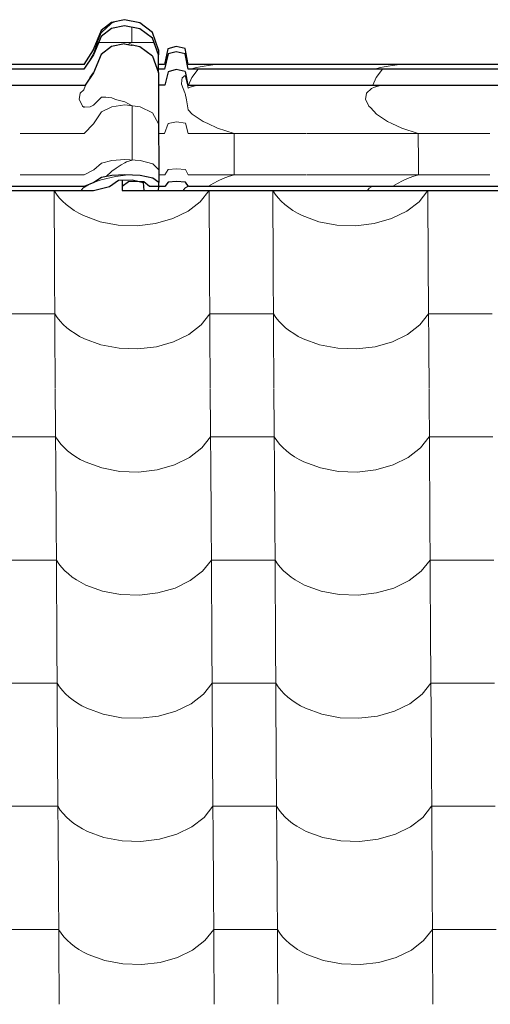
# Model space of a CAD drawing. Header units: millimetres. Extents: x -29001 to 109416, y -1251 to 13451.
# Tile 47 of 163: x -16857 to -16502, y 10242 to 10985. Entities that reach past the tile are written whole.
import ezdxf

# ---------------------------------------------------------------- set-up
doc = ezdxf.new("R2010")
doc.units = ezdxf.units.MM
doc.header["$MEASUREMENT"] = 0
for name, color, linetype in [('POHLED JIŽNÍ_1_Konstrukce - nosné', 7, 'Continuous'), ('POHLED JIŽNÍ_1_Nové_Konstrukce - krov', 7, 'Continuous'), ('POHLED JIŽNÍ_1_Nové_Konstrukce - střechy a skořepiny', 7, 'Continuous'), ('POHLED JIŽNÍ_1_Nové_Výplně - Povrchové', 7, 'Continuous')]:
    doc.layers.add(name, color=color, linetype=linetype)

# ---------------------------------------------------------------- blocks, each defined once
blk = doc.blocks.new('*X1', base_point=(-31394.74, -25864.88))
at = {"layer": 'POHLED JIŽNÍ_1_Nové_Výplně - Povrchové', "color": 21, "linetype": 'Continuous', "lineweight": 20, "true_color": 0xffaaaa}
for p, q in [((-16831.06, 10856.09), (-16830.71, 10799.61)), ((-16831.04, 10856.09), (-16829.22, 10853.33)), ((-16829.22, 10853.33), (-16827.08, 10850.64)), ((-16827.08, 10850.64), (-16824.66, 10848.05)), ((-16720.72, 10847.74), (-16714.13, 10856.09)), ((-16714.1, 10856.09), (-16713.75, 10799.61)), ((-16666.07, 10856.09), (-16665.71, 10799.61)), ((-16666.04, 10856.09), (-16664.22, 10853.33)), ((-16664.22, 10853.33), (-16662.09, 10850.64)), ((-16662.09, 10850.64), (-16659.66, 10848.05)), ((-16555.72, 10847.74), (-16549.13, 10856.09)), ((-16549.1, 10856.09), (-16548.75, 10799.61)), ((-16824.66, 10848.05), (-16821.96, 10845.59)), ((-16821.96, 10845.59), (-16819.01, 10843.26)), ((-16819.01, 10843.26), (-16815.81, 10841.08)), ((-16729.98, 10840.57), (-16720.72, 10847.74)), ((-16659.66, 10848.05), (-16656.97, 10845.59)), ((-16656.97, 10845.59), (-16654.01, 10843.26)), ((-16654.01, 10843.26), (-16650.81, 10841.08)), ((-16564.98, 10840.57), (-16555.72, 10847.74)), ((-16815.81, 10841.08), (-16812.39, 10839.06)), ((-16812.39, 10839.06), (-16808.75, 10837.21)), ((-16808.75, 10837.21), (-16796.28, 10832.64)), ((-16754.46, 10831.25), (-16741.42, 10834.98)), ((-16741.42, 10834.98), (-16729.98, 10840.57)), ((-16650.81, 10841.08), (-16647.39, 10839.06)), ((-16647.39, 10839.06), (-16643.75, 10837.21)), ((-16643.75, 10837.21), (-16631.28, 10832.64)), ((-16589.46, 10831.25), (-16576.43, 10834.98)), ((-16576.43, 10834.98), (-16564.98, 10840.57)), ((-16796.28, 10832.64), (-16782.6, 10830.05)), ((-16782.6, 10830.05), (-16768.42, 10829.58)), ((-16768.42, 10829.58), (-16754.46, 10831.25)), ((-16631.28, 10832.64), (-16617.61, 10830.05)), ((-16617.61, 10830.05), (-16603.43, 10829.58)), ((-16603.43, 10829.58), (-16589.46, 10831.25)), ((-16830.71, 10799.27), (-16830.13, 10706.6)), ((-16713.74, 10799.27), (-16713.17, 10706.6)), ((-16665.71, 10799.27), (-16665.13, 10706.6)), ((-16548.75, 10799.27), (-16548.17, 10706.6)), ((-16854.5, 10763.12), (-16878.52, 10763.12)), ((-16830.48, 10763.12), (-16854.5, 10763.12)), ((-16830.48, 10763.12), (-16828.64, 10760.33)), ((-16720.13, 10754.73), (-16713.52, 10763.12)), ((-16689.5, 10763.12), (-16713.52, 10763.12)), ((-16665.48, 10763.12), (-16689.5, 10763.12)), ((-16665.48, 10763.12), (-16663.64, 10760.33)), ((-16555.14, 10754.73), (-16548.52, 10763.12)), ((-16524.5, 10763.12), (-16548.52, 10763.12)), ((-16500.49, 10763.12), (-16524.5, 10763.12)), ((-16828.64, 10760.33), (-16826.5, 10757.63)), ((-16826.5, 10757.63), (-16824.08, 10755.04)), ((-16824.08, 10755.04), (-16821.38, 10752.58)), ((-16729.4, 10747.56), (-16720.13, 10754.73)), ((-16663.64, 10760.33), (-16661.5, 10757.63)), ((-16661.5, 10757.63), (-16659.08, 10755.04)), ((-16659.08, 10755.04), (-16656.38, 10752.58)), ((-16564.4, 10747.56), (-16555.14, 10754.73)), ((-16821.38, 10752.58), (-16818.43, 10750.25)), ((-16818.43, 10750.25), (-16815.23, 10748.07)), ((-16815.23, 10748.07), (-16811.8, 10746.05)), ((-16811.8, 10746.05), (-16808.17, 10744.21)), ((-16740.84, 10741.97), (-16729.4, 10747.56)), ((-16656.38, 10752.58), (-16653.43, 10750.25)), ((-16653.43, 10750.25), (-16650.23, 10748.07)), ((-16650.23, 10748.07), (-16646.81, 10746.05)), ((-16646.81, 10746.05), (-16643.17, 10744.21)), ((-16575.84, 10741.97), (-16564.4, 10747.56)), ((-16808.17, 10744.21), (-16795.7, 10739.63)), ((-16795.7, 10739.63), (-16782.02, 10737.05)), ((-16767.84, 10736.57), (-16753.88, 10738.24)), ((-16753.88, 10738.24), (-16740.84, 10741.97)), ((-16643.17, 10744.21), (-16630.7, 10739.63)), ((-16630.7, 10739.63), (-16617.03, 10737.05)), ((-16602.84, 10736.57), (-16588.88, 10738.24)), ((-16588.88, 10738.24), (-16575.84, 10741.97)), ((-16782.02, 10737.05), (-16767.84, 10736.57)), ((-16617.03, 10737.05), (-16602.84, 10736.57)), ((-16830.13, 10706.27), (-16829.55, 10613.59)), ((-16713.16, 10706.27), (-16712.58, 10613.59)), ((-16665.13, 10706.27), (-16664.55, 10613.59)), ((-16548.17, 10706.27), (-16547.59, 10613.59)), ((-16853.92, 10670.11), (-16877.93, 10670.11)), ((-16829.9, 10670.11), (-16853.92, 10670.11)), ((-16829.9, 10670.11), (-16828.06, 10667.32)), ((-16828.06, 10667.32), (-16825.92, 10664.62)), ((-16825.92, 10664.62), (-16823.5, 10662.03)), ((-16719.55, 10661.72), (-16712.94, 10670.11)), ((-16688.92, 10670.11), (-16712.94, 10670.11)), ((-16664.9, 10670.11), (-16688.92, 10670.11)), ((-16664.9, 10670.11), (-16663.06, 10667.32)), ((-16663.06, 10667.32), (-16660.92, 10664.62)), ((-16660.92, 10664.62), (-16658.5, 10662.03)), ((-16554.56, 10661.72), (-16547.94, 10670.11)), ((-16523.92, 10670.11), (-16547.94, 10670.11)), ((-16499.91, 10670.11), (-16523.92, 10670.11)), ((-16823.5, 10662.03), (-16820.8, 10659.57)), ((-16820.8, 10659.57), (-16817.85, 10657.24)), ((-16817.85, 10657.24), (-16814.65, 10655.06)), ((-16728.82, 10654.55), (-16719.55, 10661.72)), ((-16658.5, 10662.03), (-16655.8, 10659.57)), ((-16655.8, 10659.57), (-16652.85, 10657.24)), ((-16652.85, 10657.24), (-16649.65, 10655.06)), ((-16563.82, 10654.55), (-16554.56, 10661.72)), ((-16814.65, 10655.06), (-16811.22, 10653.04)), ((-16811.22, 10653.04), (-16807.59, 10651.2)), ((-16807.59, 10651.2), (-16795.12, 10646.62)), ((-16740.26, 10648.96), (-16728.82, 10654.55)), ((-16649.65, 10655.06), (-16646.22, 10653.04)), ((-16646.22, 10653.04), (-16642.59, 10651.2)), ((-16642.59, 10651.2), (-16630.12, 10646.62)), ((-16575.26, 10648.96), (-16563.82, 10654.55)), ((-16795.12, 10646.62), (-16781.44, 10644.04)), ((-16781.44, 10644.04), (-16767.26, 10643.57)), ((-16767.26, 10643.57), (-16753.3, 10645.24)), ((-16753.3, 10645.24), (-16740.26, 10648.96)), ((-16630.12, 10646.62), (-16616.44, 10644.04)), ((-16616.44, 10644.04), (-16602.26, 10643.57)), ((-16602.26, 10643.57), (-16588.3, 10645.24)), ((-16588.3, 10645.24), (-16575.26, 10648.96)), ((-16829.54, 10613.26), (-16828.97, 10520.58)), ((-16712.58, 10613.26), (-16712, 10520.58)), ((-16664.55, 10613.26), (-16663.97, 10520.58)), ((-16547.58, 10613.26), (-16547, 10520.58)), ((-16853.34, 10577.1), (-16877.35, 10577.1)), ((-16829.32, 10577.1), (-16853.34, 10577.1)), ((-16829.32, 10577.1), (-16827.48, 10574.31)), ((-16718.97, 10568.71), (-16712.36, 10577.1)), ((-16688.34, 10577.1), (-16712.36, 10577.1)), ((-16664.32, 10577.1), (-16688.34, 10577.1)), ((-16664.32, 10577.1), (-16662.48, 10574.31)), ((-16553.97, 10568.71), (-16547.36, 10577.1)), ((-16523.34, 10577.1), (-16547.36, 10577.1)), ((-16499.32, 10577.1), (-16523.34, 10577.1)), ((-16827.48, 10574.31), (-16825.34, 10571.61)), ((-16825.34, 10571.61), (-16822.92, 10569.02)), ((-16822.92, 10569.02), (-16820.22, 10566.56)), ((-16728.24, 10561.54), (-16718.97, 10568.71)), ((-16662.48, 10574.31), (-16660.34, 10571.61)), ((-16660.34, 10571.61), (-16657.92, 10569.02)), ((-16657.92, 10569.02), (-16655.22, 10566.56)), ((-16563.24, 10561.54), (-16553.97, 10568.71)), ((-16820.22, 10566.56), (-16817.26, 10564.23)), ((-16817.26, 10564.23), (-16814.07, 10562.05)), ((-16814.07, 10562.05), (-16810.64, 10560.04)), ((-16810.64, 10560.04), (-16807.01, 10558.19)), ((-16739.68, 10555.95), (-16728.24, 10561.54)), ((-16655.22, 10566.56), (-16652.27, 10564.23)), ((-16652.27, 10564.23), (-16649.07, 10562.05)), ((-16649.07, 10562.05), (-16645.64, 10560.04)), ((-16645.64, 10560.04), (-16642.01, 10558.19)), ((-16574.68, 10555.95), (-16563.24, 10561.54)), ((-16807.01, 10558.19), (-16794.54, 10553.61)), ((-16794.54, 10553.61), (-16780.86, 10551.03)), ((-16752.71, 10552.23), (-16739.68, 10555.95)), ((-16642.01, 10558.19), (-16629.54, 10553.61)), ((-16629.54, 10553.61), (-16615.86, 10551.03)), ((-16587.72, 10552.23), (-16574.68, 10555.95)), ((-16780.86, 10551.03), (-16766.68, 10550.56)), ((-16766.68, 10550.56), (-16752.71, 10552.23)), ((-16615.86, 10551.03), (-16601.68, 10550.56)), ((-16601.68, 10550.56), (-16587.72, 10552.23)), ((-16828.96, 10520.25), (-16828.38, 10427.57)), ((-16712, 10520.25), (-16711.42, 10427.57)), ((-16663.97, 10520.25), (-16663.39, 10427.57)), ((-16547, 10520.25), (-16546.42, 10427.57)), ((-16852.75, 10484.09), (-16876.77, 10484.09)), ((-16828.74, 10484.09), (-16852.75, 10484.09)), ((-16828.74, 10484.09), (-16826.9, 10481.3)), ((-16826.9, 10481.3), (-16824.76, 10478.6)), ((-16824.76, 10478.6), (-16822.33, 10476.01)), ((-16718.39, 10475.7), (-16711.77, 10484.09)), ((-16687.76, 10484.09), (-16711.77, 10484.09)), ((-16663.74, 10484.09), (-16687.76, 10484.09)), ((-16663.74, 10484.09), (-16661.9, 10481.3)), ((-16661.9, 10481.3), (-16659.76, 10478.6)), ((-16659.76, 10478.6), (-16657.34, 10476.01)), ((-16553.39, 10475.7), (-16546.78, 10484.09)), ((-16522.76, 10484.09), (-16546.78, 10484.09)), ((-16498.74, 10484.09), (-16522.76, 10484.09)), ((-16822.33, 10476.01), (-16819.64, 10473.55)), ((-16819.64, 10473.55), (-16816.68, 10471.22)), ((-16816.68, 10471.22), (-16813.48, 10469.04)), ((-16727.65, 10468.53), (-16718.39, 10475.7)), ((-16657.34, 10476.01), (-16654.64, 10473.55)), ((-16654.64, 10473.55), (-16651.68, 10471.22)), ((-16651.68, 10471.22), (-16648.49, 10469.04)), ((-16562.66, 10468.53), (-16553.39, 10475.7)), ((-16813.48, 10469.04), (-16810.06, 10467.03)), ((-16810.06, 10467.03), (-16806.43, 10465.18)), ((-16806.43, 10465.18), (-16793.95, 10460.61)), ((-16739.1, 10462.94), (-16727.65, 10468.53)), ((-16648.49, 10469.04), (-16645.06, 10467.03)), ((-16645.06, 10467.03), (-16641.43, 10465.18)), ((-16641.43, 10465.18), (-16628.96, 10460.61)), ((-16574.1, 10462.94), (-16562.66, 10468.53)), ((-16793.95, 10460.61), (-16780.28, 10458.02)), ((-16780.28, 10458.02), (-16766.1, 10457.55)), ((-16766.1, 10457.55), (-16752.13, 10459.22)), ((-16752.13, 10459.22), (-16739.1, 10462.94)), ((-16628.96, 10460.61), (-16615.28, 10458.02)), ((-16615.28, 10458.02), (-16601.1, 10457.55)), ((-16601.1, 10457.55), (-16587.14, 10459.22)), ((-16587.14, 10459.22), (-16574.1, 10462.94)), ((-16828.38, 10427.24), (-16827.8, 10334.56)), ((-16711.42, 10427.24), (-16710.84, 10334.56)), ((-16663.38, 10427.24), (-16662.8, 10334.56)), ((-16546.42, 10427.24), (-16545.84, 10334.56)), ((-16852.17, 10391.08), (-16876.19, 10391.08)), ((-16828.16, 10391.08), (-16852.17, 10391.08)), ((-16828.16, 10391.08), (-16826.31, 10388.29)), ((-16717.81, 10382.7), (-16711.19, 10391.08)), ((-16687.18, 10391.08), (-16711.19, 10391.08)), ((-16663.16, 10391.08), (-16687.18, 10391.08)), ((-16663.16, 10391.08), (-16661.32, 10388.29)), ((-16552.81, 10382.7), (-16546.2, 10391.08)), ((-16522.18, 10391.08), (-16546.2, 10391.08)), ((-16498.16, 10391.08), (-16522.18, 10391.08)), ((-16826.31, 10388.29), (-16824.18, 10385.59)), ((-16824.18, 10385.59), (-16821.75, 10383)), ((-16821.75, 10383), (-16819.06, 10380.54)), ((-16727.07, 10375.52), (-16717.81, 10382.7)), ((-16661.32, 10388.29), (-16659.18, 10385.59)), ((-16659.18, 10385.59), (-16656.75, 10383)), ((-16656.75, 10383), (-16654.06, 10380.54)), ((-16562.08, 10375.52), (-16552.81, 10382.7)), ((-16819.06, 10380.54), (-16816.1, 10378.21)), ((-16816.1, 10378.21), (-16812.9, 10376.04)), ((-16812.9, 10376.04), (-16809.48, 10374.02)), ((-16809.48, 10374.02), (-16805.84, 10372.17)), ((-16738.52, 10369.93), (-16727.07, 10375.52)), ((-16654.06, 10380.54), (-16651.1, 10378.21)), ((-16651.1, 10378.21), (-16647.9, 10376.04)), ((-16647.9, 10376.04), (-16644.48, 10374.02)), ((-16644.48, 10374.02), (-16640.85, 10372.17)), ((-16573.52, 10369.93), (-16562.08, 10375.52)), ((-16805.84, 10372.17), (-16793.37, 10367.6)), ((-16793.37, 10367.6), (-16779.7, 10365.01)), ((-16751.55, 10366.21), (-16738.52, 10369.93)), ((-16640.85, 10372.17), (-16628.38, 10367.6)), ((-16628.38, 10367.6), (-16614.7, 10365.01)), ((-16586.55, 10366.21), (-16573.52, 10369.93)), ((-16779.7, 10365.01), (-16765.52, 10364.54)), ((-16765.52, 10364.54), (-16751.55, 10366.21)), ((-16614.7, 10365.01), (-16600.52, 10364.54)), ((-16600.52, 10364.54), (-16586.55, 10366.21)), ((-16827.8, 10334.23), (-16827.22, 10241.55)), ((-16710.84, 10334.23), (-16710.26, 10241.55)), ((-16662.8, 10334.23), (-16662.22, 10241.55)), ((-16545.84, 10334.23), (-16545.26, 10241.55)), ((-16851.59, 10298.07), (-16875.61, 10298.07)), ((-16827.57, 10298.07), (-16851.59, 10298.07)), ((-16827.57, 10298.07), (-16825.73, 10295.28)), ((-16825.73, 10295.28), (-16823.59, 10292.58)), ((-16823.59, 10292.58), (-16821.17, 10290)), ((-16717.23, 10289.69), (-16710.61, 10298.07)), ((-16686.59, 10298.07), (-16710.61, 10298.07)), ((-16662.58, 10298.07), (-16686.59, 10298.07)), ((-16662.58, 10298.07), (-16660.74, 10295.28)), ((-16660.74, 10295.28), (-16658.6, 10292.58)), ((-16658.6, 10292.58), (-16656.17, 10290)), ((-16552.23, 10289.69), (-16545.61, 10298.07)), ((-16521.6, 10298.07), (-16545.61, 10298.07)), ((-16497.58, 10298.07), (-16521.6, 10298.07)), ((-16821.17, 10290), (-16818.47, 10287.53)), ((-16818.47, 10287.53), (-16815.52, 10285.2)), ((-16815.52, 10285.2), (-16812.32, 10283.03)), ((-16726.49, 10282.51), (-16717.23, 10289.69)), ((-16656.17, 10290), (-16653.48, 10287.53)), ((-16653.48, 10287.53), (-16650.52, 10285.2)), ((-16650.52, 10285.2), (-16647.32, 10283.03)), ((-16561.49, 10282.51), (-16552.23, 10289.69)), ((-16812.32, 10283.03), (-16808.9, 10281.01)), ((-16808.9, 10281.01), (-16805.26, 10279.16)), ((-16805.26, 10279.16), (-16792.79, 10274.59)), ((-16737.93, 10276.92), (-16726.49, 10282.51)), ((-16647.32, 10283.03), (-16643.9, 10281.01)), ((-16643.9, 10281.01), (-16640.27, 10279.16)), ((-16640.27, 10279.16), (-16627.79, 10274.59)), ((-16572.94, 10276.92), (-16561.49, 10282.51)), ((-16792.79, 10274.59), (-16779.12, 10272)), ((-16779.12, 10272), (-16764.93, 10271.53)), ((-16764.93, 10271.53), (-16750.97, 10273.2)), ((-16750.97, 10273.2), (-16737.93, 10276.92)), ((-16627.79, 10274.59), (-16614.12, 10272)), ((-16614.12, 10272), (-16599.94, 10271.53)), ((-16599.94, 10271.53), (-16585.97, 10273.2)), ((-16585.97, 10273.2), (-16572.94, 10276.92))]:
    blk.add_line(p, q, dxfattribs=at)
blk = doc.blocks.new('*X2', base_point=(-31394.74, -25864.88))
at = {"layer": 'POHLED JIŽNÍ_1_Nové_Konstrukce - střechy a skořepiny', "color": 21, "linetype": 'Continuous', "lineweight": 20, "true_color": 0xffaaaa}
for p, q in [((-16831.06, 10856.09), (-16831, 10845.81)), ((-16831.04, 10856.09), (-16829.22, 10853.33)), ((-16829.22, 10853.33), (-16827.08, 10850.64)), ((-16827.08, 10850.64), (-16824.66, 10848.05)), ((-16720.72, 10847.74), (-16714.13, 10856.09)), ((-16714.1, 10856.09), (-16714.03, 10845.63)), ((-16666.07, 10856.09), (-16666, 10845.56)), ((-16666.04, 10856.09), (-16664.22, 10853.33)), ((-16664.22, 10853.33), (-16662.09, 10850.64)), ((-16662.09, 10850.64), (-16659.66, 10848.05)), ((-16555.72, 10847.74), (-16549.13, 10856.09)), ((-16549.1, 10856.09), (-16549.04, 10845.39)), ((-16824.66, 10848.05), (-16821.96, 10845.59)), ((-16821.96, 10845.59), (-16819.01, 10843.26)), ((-16819.01, 10843.26), (-16815.81, 10841.08)), ((-16723.42, 10845.65), (-16720.72, 10847.74)), ((-16659.66, 10848.05), (-16656.97, 10845.59)), ((-16656.97, 10845.59), (-16656.92, 10845.55)), ((-16558.74, 10845.4), (-16555.72, 10847.74)), ((-16815.81, 10841.08), (-16812.39, 10839.06)), ((-16812.39, 10839.06), (-16808.75, 10837.21)), ((-16808.75, 10837.21), (-16802.82, 10835.04))]:
    blk.add_line(p, q, dxfattribs=at)

msp = doc.modelspace()

# ---------------------------------------------------------------- linework, layer by layer
at = {"layer": 'POHLED JIŽNÍ_1_Nové_Konstrukce - krov', "color": 1, "linetype": 'Continuous', "lineweight": 25}
for p, q in [((-16777.99, 10985.2), (-16787.72, 10983.03)), ((-16766.27, 10982.9), (-16777.92, 10985.2)), ((-16795.58, 10976.93), (-16801.45, 10962.56)), ((-16787.72, 10983.03), (-16795.58, 10976.93)), ((-16787.59, 10978.44), (-16795.46, 10972.52)), ((-16777.86, 10980.54), (-16787.59, 10978.44)), ((-16766.21, 10978.31), (-16777.86, 10980.54)), ((-16756.88, 10975.64), (-16766.27, 10982.9)), ((-16756.82, 10971.28), (-16766.21, 10978.31)), ((-16795.46, 10972.52), (-16801.34, 10958.59)), ((-16752.35, 10962.56), (-16756.88, 10975.64)), ((-16752.29, 10958.59), (-16756.82, 10971.28)), ((-16801.45, 10962.56), (-16808.67, 10951.44)), ((-16787.6, 10964.91), (-16795.47, 10959)), ((-16777.87, 10967.02), (-16787.6, 10964.91)), ((-16777.87, 10967.02), (-16772.8, 10966.05)), ((-16772.22, 10965.94), (-16772.8, 10966.05)), ((-16772.38, 10966.08), (-16772.22, 10965.94)), ((-16766.22, 10964.79), (-16772.22, 10965.94)), ((-16756.83, 10957.75), (-16766.22, 10964.79)), ((-16752.35, 10962.56), (-16752.29, 10958.59)), ((-16745.17, 10963.3), (-16747.83, 10951.44)), ((-16738.93, 10965.04), (-16745.17, 10963.3)), ((-16732.15, 10963.47), (-16738.87, 10965.04)), ((-16729.96, 10951.44), (-16732.15, 10963.47)), ((-16801.34, 10958.59), (-16808.57, 10947.81)), ((-16795.47, 10959), (-16801.35, 10945.07)), ((-16756.83, 10957.75), (-16752.3, 10945.07)), ((-16752.3, 10947.81), (-16752.29, 10958.59)), ((-16745.06, 10959.31), (-16747.73, 10947.81)), ((-16738.82, 10961), (-16745.06, 10959.31)), ((-16732.09, 10959.47), (-16738.82, 10961)), ((-16729.91, 10947.81), (-16732.09, 10959.47)), ((-16814.16, 10951.44), (-17079.73, 10951.44)), ((-16814.11, 10947.81), (-17079.68, 10947.81)), ((-16808.62, 10951.44), (-16814.16, 10951.44)), ((-16808.57, 10947.81), (-16814.11, 10947.81)), ((-16747.73, 10947.81), (-16753.28, 10947.81)), ((-16747.78, 10951.44), (-16752.3, 10951.44)), ((-16752.3, 10945.07), (-16752.3, 10947.81)), ((-16738.83, 10947.48), (-16745.06, 10945.79)), ((-16732.1, 10945.95), (-16738.83, 10947.48)), ((-16724.73, 10951.44), (-16729.96, 10951.44)), ((-16724.68, 10947.81), (-16729.91, 10947.81)), ((-16459.16, 10951.44), (-16724.73, 10951.44)), ((-16459.11, 10947.81), (-16724.68, 10947.81)), ((-16801.35, 10945.07), (-16807.62, 10935.71)), ((-16752.3, 10945.07), (-16752.25, 10938.09)), ((-16745.06, 10945.79), (-16747.41, 10935.71)), ((-16732.1, 10945.95), (-16730.19, 10935.71)), ((-17085.19, 10935.71), (-16807.62, 10935.71)), ((-16752.25, 10938.09), (-16752.21, 10927.87)), ((-16747.41, 10935.71), (-16752.24, 10935.71)), ((-16730.19, 10935.71), (-16452.62, 10935.71)), ((-16752.21, 10927.87), (-16752.17, 10914.75)), ((-16752.17, 10914.75), (-16752.14, 10899.1)), ((-16752.14, 10899.1), (-16752.12, 10881.41)), ((-16752.12, 10881.41), (-16752.1, 10862.22)), ((-16795.24, 10865.95), (-16801.15, 10862.22)), ((-16787.36, 10867.54), (-16795.24, 10865.95)), ((-16777.63, 10868.1), (-16787.36, 10867.54)), ((-16765.98, 10867.5), (-16777.63, 10868.1)), ((-16756.61, 10865.62), (-16765.98, 10867.5)), ((-16752.1, 10862.22), (-16756.61, 10865.62)), ((-16813.93, 10859.33), (-17079.5, 10859.33)), ((-16808.39, 10859.33), (-16813.93, 10859.33)), ((-16801.15, 10862.22), (-16808.39, 10859.33)), ((-16801.26, 10856.09), (-16789.14, 10859.33)), ((-16789.14, 10859.33), (-16782.48, 10864)), ((-16782.48, 10864), (-16772.18, 10864.23)), ((-16779.67, 10864.06), (-16779.67, 10859.33)), ((-16774.91, 10862.76), (-16779.67, 10859.33)), ((-16779.67, 10859.33), (-16779.55, 10856.09)), ((-16768.87, 10863.02), (-16774.91, 10862.76)), ((-16772.18, 10864.23), (-16766.73, 10862.92)), ((-16763.31, 10862.76), (-16768.87, 10863.02)), ((-16766.73, 10862.92), (-16763.83, 10862.22)), ((-16763.83, 10862.22), (-16763.32, 10856.09)), ((-16758.96, 10859.33), (-16763.31, 10862.76)), ((-16753.79, 10859.33), (-16758.96, 10859.33)), ((-16747.56, 10859.33), (-16753.79, 10859.33)), ((-16752.15, 10856.09), (-16752.12, 10859.33)), ((-16752.12, 10859.33), (-16752.1, 10862.22)), ((-16744.86, 10862.41), (-16747.56, 10859.33)), ((-16738.62, 10862.87), (-16744.86, 10862.41)), ((-16731.9, 10862.46), (-16738.62, 10862.87)), ((-16729.74, 10859.33), (-16731.9, 10862.46)), ((-16724.5, 10859.33), (-16729.74, 10859.33)), ((-16458.93, 10859.33), (-16724.5, 10859.33)), ((-17092.41, 10856.09), (-16801.26, 10856.09)), ((-16779.55, 10856.09), (-16764.61, 10856.09)), ((-16764.61, 10856.09), (-16763.32, 10856.09)), ((-16763.32, 10856.09), (-16752.15, 10856.09)), ((-16752.15, 10856.09), (-16737.41, 10856.09)), ((-16737.41, 10856.09), (-16446.26, 10856.09))]:
    msp.add_line(p, q, dxfattribs=at)
at = {"layer": 'POHLED JIŽNÍ_1_Nové_Konstrukce - krov', "color": 21, "linetype": 'Continuous', "lineweight": 20, "true_color": 0xffaaaa}
for p, q in [((-16777.94, 10985.2), (-16787.67, 10983.03)), ((-16784.49, 10983.72), (-16787.65, 10982.59)), ((-16784.41, 10983.75), (-16784.49, 10983.72)), ((-16780.63, 10984.6), (-16784.41, 10983.75)), ((-16777.93, 10985.2), (-16780.63, 10984.6)), ((-16795.54, 10976.93), (-16801.41, 10962.56)), ((-16795.54, 10976.93), (-16801.41, 10962.56)), ((-16787.67, 10983.03), (-16795.54, 10976.93)), ((-16791.64, 10978.88), (-16794.89, 10975.8)), ((-16788.17, 10982.11), (-16791.64, 10978.88)), ((-16787.65, 10982.59), (-16788.17, 10982.11)), ((-16772.36, 10979.49), (-16772.37, 10968.08)), ((-16797.9, 10968.92), (-16800.65, 10961.67)), ((-16797.9, 10968.92), (-16800.65, 10961.67)), ((-16795.5, 10975.21), (-16797.9, 10968.92)), ((-16795.5, 10975.21), (-16797.9, 10968.92)), ((-16794.89, 10975.8), (-16795.5, 10975.21)), ((-16801.41, 10962.56), (-16808.63, 10951.44)), ((-16801.41, 10962.56), (-16808.63, 10951.44)), ((-16800.65, 10961.67), (-16801.36, 10959.77)), ((-16800.65, 10961.67), (-16801.36, 10959.77)), ((-16755.68, 10968.08), (-16797.34, 10968.08)), ((-16775.36, 10966.54), (-16772.37, 10968.08)), ((-16745.13, 10963.3), (-16747.79, 10951.44)), ((-16745.13, 10963.3), (-16747.79, 10951.44)), ((-16738.89, 10965.04), (-16745.13, 10963.3)), ((-16801.36, 10959.77), (-16805.32, 10952.65)), ((-16801.36, 10959.77), (-16805.32, 10952.65)), ((-16724.69, 10948.8), (-16728.32, 10947.81)), ((-16726.99, 10941.56), (-16722.27, 10947.81)), ((-16723.66, 10949.08), (-16724.69, 10948.8)), ((-16720.91, 10949.62), (-16723.66, 10949.08)), ((-16717.9, 10950.12), (-16720.91, 10949.62)), ((-16714.65, 10950.6), (-16717.9, 10950.12)), ((-16711.18, 10951.03), (-16714.65, 10950.6)), ((-16707.5, 10951.43), (-16711.18, 10951.03)), ((-16707.42, 10951.44), (-16707.5, 10951.43)), ((-16584.66, 10949.08), (-16589.32, 10947.81)), ((-16587.99, 10941.56), (-16583.27, 10947.81)), ((-16581.91, 10949.62), (-16584.66, 10949.08)), ((-16578.9, 10950.12), (-16581.91, 10949.62)), ((-16575.65, 10950.6), (-16578.9, 10950.12)), ((-16572.18, 10951.03), (-16575.65, 10950.6)), ((-16568.5, 10951.43), (-16572.18, 10951.03)), ((-16568.42, 10951.44), (-16568.5, 10951.43)), ((-16805.33, 10939.13), (-16807.48, 10934.88)), ((-16805.33, 10939.13), (-16807.48, 10934.88)), ((-16804.54, 10940.31), (-16803.99, 10941.56)), ((-16804.54, 10940.31), (-16803.99, 10941.56)), ((-16803.99, 10941.56), (-16801.35, 10945.07)), ((-16803.99, 10941.56), (-16801.43, 10944.94)), ((-16734.64, 10939.46), (-16734.99, 10936.42)), ((-16734.31, 10941.37), (-16734.64, 10939.46)), ((-16732.08, 10943.16), (-16734.31, 10941.37)), ((-16730.48, 10936.24), (-16732.08, 10943.16)), ((-16729.57, 10935.71), (-16726.99, 10941.56)), ((-16590.57, 10935.71), (-16587.99, 10941.56)), ((-16808.56, 10932.27), (-16811.32, 10929.74)), ((-16808.56, 10932.27), (-16811.32, 10929.74)), ((-16807.48, 10934.88), (-16808.56, 10932.27)), ((-16807.48, 10934.88), (-16808.56, 10932.27)), ((-16734.99, 10936.42), (-16732.47, 10930.02)), ((-16729.92, 10933.53), (-16730.48, 10936.24)), ((-16728.33, 10934.29), (-16729.92, 10933.53)), ((-16724.7, 10935.16), (-16728.33, 10934.29)), ((-16724.7, 10935.16), (-16727.67, 10934.44)), ((-16723.67, 10935.41), (-16724.7, 10935.16)), ((-16723.67, 10935.41), (-16724.7, 10935.16)), ((-16721.88, 10935.71), (-16723.67, 10935.41)), ((-16721.88, 10935.71), (-16723.67, 10935.41)), ((-16591.48, 10933.27), (-16595.32, 10929.74)), ((-16589.33, 10934.29), (-16591.48, 10933.27)), ((-16584.67, 10935.41), (-16589.33, 10934.29)), ((-16584.67, 10935.41), (-16588.67, 10934.44)), ((-16582.88, 10935.71), (-16584.67, 10935.41)), ((-16582.88, 10935.71), (-16584.67, 10935.41)), ((-16811.65, 10927.97), (-16812, 10925.18)), ((-16811.65, 10927.97), (-16812, 10925.18)), ((-16812, 10925.18), (-16809.48, 10919.9)), ((-16812, 10925.18), (-16809.48, 10919.9)), ((-16811.32, 10929.74), (-16811.65, 10927.97)), ((-16811.32, 10929.74), (-16811.65, 10927.97)), ((-16801.24, 10920.57), (-16795.48, 10926.48)), ((-16801.24, 10920.57), (-16795.48, 10926.48)), ((-16795.48, 10926.48), (-16795.33, 10926.67)), ((-16795.48, 10926.48), (-16795.33, 10926.67)), ((-16795.33, 10926.67), (-16792.05, 10926.74)), ((-16792.05, 10926.74), (-16787.44, 10926.26)), ((-16787.44, 10926.26), (-16784.74, 10924.9)), ((-16784.74, 10924.9), (-16777.7, 10923.1)), ((-16732.47, 10930.02), (-16732.01, 10929.48)), ((-16732.01, 10929.48), (-16731.15, 10924.69)), ((-16731.15, 10924.69), (-16729.83, 10917.22)), ((-16595.65, 10927.97), (-16596, 10925.18)), ((-16596, 10925.18), (-16593.48, 10919.9)), ((-16595.32, 10929.74), (-16595.65, 10927.97)), ((-16809.48, 10919.9), (-16808.5, 10919.03)), ((-16809.48, 10919.9), (-16808.5, 10919.03)), ((-16808.5, 10919.03), (-16803.89, 10919.36)), ((-16808.5, 10919.03), (-16808.16, 10919.15)), ((-16808.16, 10919.15), (-16803.89, 10919.36)), ((-16803.89, 10919.36), (-16801.24, 10920.57)), ((-16803.89, 10919.36), (-16801.24, 10920.57)), ((-16787.43, 10919.48), (-16795.31, 10915.59)), ((-16777.69, 10920.87), (-16787.43, 10919.48)), ((-16777.7, 10923.1), (-16772.19, 10920.17)), ((-16766.04, 10919.4), (-16777.69, 10920.87)), ((-16772.18, 10911.51), (-16772.19, 10920.17)), ((-16756.67, 10914.77), (-16766.04, 10919.4)), ((-16729.83, 10917.22), (-16726.9, 10913.88)), ((-16593.48, 10919.9), (-16592.16, 10918.73)), ((-16592.16, 10918.73), (-16587.9, 10913.88)), ((-16795.31, 10915.59), (-16801.2, 10906.42)), ((-16795.31, 10915.59), (-16801.2, 10906.42)), ((-16772.16, 10900.69), (-16772.18, 10911.51)), ((-16752.16, 10906.42), (-16756.67, 10914.77)), ((-16726.9, 10913.88), (-16724.59, 10912.34)), ((-16724.59, 10912.34), (-16718.53, 10908.3)), ((-16587.9, 10913.88), (-16579.53, 10908.3)), ((-16801.2, 10906.42), (-16808.44, 10899.31)), ((-16801.2, 10906.42), (-16808.44, 10899.31)), ((-16744.92, 10906.89), (-16747.61, 10899.31)), ((-16744.92, 10906.89), (-16747.61, 10899.31)), ((-16738.68, 10908), (-16744.92, 10906.89)), ((-16731.95, 10906.99), (-16738.68, 10908)), ((-16729.79, 10899.31), (-16731.95, 10906.99)), ((-16718.53, 10908.3), (-16715.1, 10906.85)), ((-16715.1, 10906.85), (-16707.8, 10903.17)), ((-16707.8, 10903.17), (-16695.26, 10899.31)), ((-16579.53, 10908.3), (-16576.1, 10906.85)), ((-16576.1, 10906.85), (-16568.8, 10903.17)), ((-16568.8, 10903.17), (-16556.26, 10899.31)), ((-16813.98, 10899.31), (-16856.72, 10899.31)), ((-16808.44, 10899.31), (-16813.98, 10899.31)), ((-16808.44, 10899.31), (-16813.46, 10899.31)), ((-16772.15, 10890.56), (-16772.16, 10900.69)), ((-16747.61, 10899.31), (-16752.14, 10899.31)), ((-16747.61, 10899.31), (-16752.14, 10899.31)), ((-16724.55, 10899.31), (-16729.79, 10899.31)), ((-16641.22, 10899.31), (-16724.55, 10899.31)), ((-16695.24, 10892.7), (-16695.26, 10899.31)), ((-16502.22, 10899.31), (-16640.72, 10899.31)), ((-16556.24, 10892.7), (-16556.26, 10899.31)), ((-16772.14, 10879.19), (-16772.15, 10890.56)), ((-16695.23, 10884.44), (-16695.24, 10892.7)), ((-16556.23, 10884.44), (-16556.24, 10892.7)), ((-16777.64, 10879.56), (-16787.37, 10878.82)), ((-16765.99, 10878.77), (-16777.64, 10879.56)), ((-16695.22, 10876.69), (-16695.23, 10884.44)), ((-16556.22, 10876.69), (-16556.23, 10884.44)), ((-16795.25, 10876.73), (-16801.15, 10871.82)), ((-16795.25, 10876.73), (-16801.15, 10871.82)), ((-16787.37, 10878.82), (-16795.25, 10876.73)), ((-16784.2, 10873.17), (-16787.36, 10870.83)), ((-16780.34, 10875.68), (-16784.2, 10873.17)), ((-16777.63, 10877.2), (-16780.34, 10875.68)), ((-16776.31, 10877.77), (-16777.63, 10877.2)), ((-16772.14, 10879.19), (-16776.31, 10877.77)), ((-16756.62, 10876.29), (-16765.99, 10878.77)), ((-16752.11, 10871.82), (-16756.62, 10876.29)), ((-16738.63, 10872.67), (-16744.87, 10872.07)), ((-16731.91, 10872.13), (-16738.63, 10872.67)), ((-16729.75, 10868.01), (-16731.91, 10872.13)), ((-16695.21, 10868.01), (-16695.22, 10876.69)), ((-16556.21, 10868.01), (-16556.22, 10876.69)), ((-16813.94, 10868.01), (-16856.68, 10868.01)), ((-16813.94, 10868.01), (-16815.14, 10868.01)), ((-16808.4, 10868.01), (-16813.94, 10868.01)), ((-16808.4, 10868.01), (-16813.94, 10868.01)), ((-16801.15, 10871.82), (-16808.4, 10868.01)), ((-16801.15, 10871.82), (-16808.4, 10868.01)), ((-16795.41, 10864.25), (-16784.67, 10866.66)), ((-16795.41, 10864.25), (-16784.67, 10866.66)), ((-16791.37, 10866.94), (-16791.6, 10866.69)), ((-16787.88, 10870.37), (-16791.37, 10866.94)), ((-16787.36, 10870.83), (-16787.88, 10870.37)), ((-16784.67, 10866.66), (-16775.12, 10867.97)), ((-16784.67, 10866.66), (-16775.12, 10867.97)), ((-16747.56, 10868.01), (-16752.1, 10868.01)), ((-16747.56, 10868.01), (-16752.1, 10868.01)), ((-16744.87, 10872.07), (-16747.56, 10868.01)), ((-16744.87, 10872.07), (-16747.56, 10868.01)), ((-16724.51, 10868.01), (-16729.75, 10868.01)), ((-16641.18, 10868.01), (-16724.51, 10868.01)), ((-16703.41, 10865.21), (-16707.28, 10863.5)), ((-16699.38, 10866.72), (-16703.41, 10865.21)), ((-16695.21, 10868.01), (-16699.38, 10866.72)), ((-16502.18, 10868.01), (-16640.68, 10868.01)), ((-16564.41, 10865.21), (-16568.28, 10863.5)), ((-16560.38, 10866.72), (-16564.41, 10865.21)), ((-16556.21, 10868.01), (-16560.38, 10866.72)), ((-16810.65, 10856.09), (-16809.39, 10857.9)), ((-16810.65, 10856.09), (-16809.39, 10857.9)), ((-16809.39, 10857.9), (-16804.35, 10860.95)), ((-16809.39, 10857.9), (-16804.35, 10860.95)), ((-16801.23, 10862.19), (-16795.41, 10864.25)), ((-16801.23, 10862.19), (-16795.41, 10864.25)), ((-16733.65, 10856.09), (-16732.39, 10857.9)), ((-16733.65, 10856.09), (-16732.39, 10857.9)), ((-16732.39, 10857.9), (-16729.82, 10859.45)), ((-16732.39, 10857.9), (-16729.82, 10859.45)), ((-16714.43, 10859.5), (-16714.67, 10859.33)), ((-16710.96, 10861.6), (-16714.43, 10859.5)), ((-16707.28, 10863.5), (-16710.96, 10861.6)), ((-16594.66, 10856.09), (-16593.39, 10857.9)), ((-16594.66, 10856.09), (-16593.39, 10857.9)), ((-16593.39, 10857.9), (-16591.02, 10859.33)), ((-16593.39, 10857.9), (-16591.02, 10859.33)), ((-16575.43, 10859.5), (-16575.67, 10859.33)), ((-16571.96, 10861.6), (-16575.43, 10859.5)), ((-16568.28, 10863.5), (-16571.96, 10861.6))]:
    msp.add_line(p, q, dxfattribs=at)
msp.add_point((-16808.16, 10919.15), dxfattribs=at)

# ---------------------------------------------------------------- block references
at = {"layer": 'POHLED JIŽNÍ_1_Konstrukce - nosné', "color": 9, "linetype": 'Continuous', "lineweight": 13}
for name in ['*X1', '*X2']:
    msp.add_blockref(name, (-31394.74, -25864.88), dxfattribs=at)

doc.saveas('drawing.dxf')
